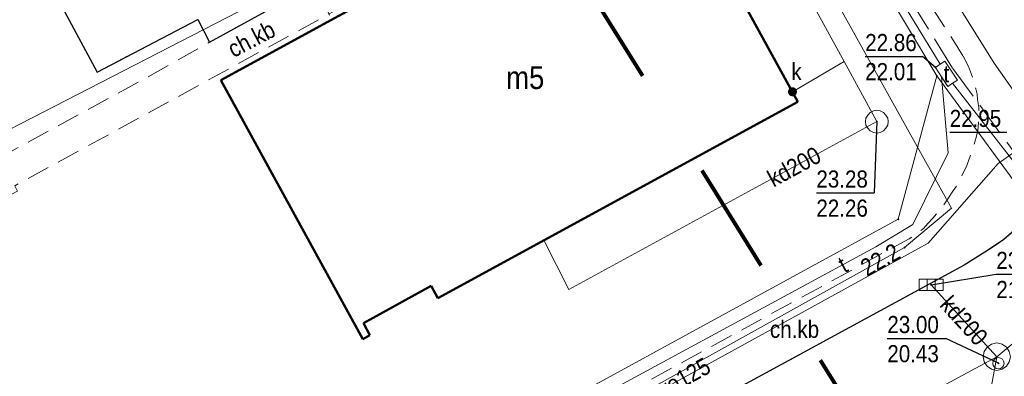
# Model space of a CAD drawing. Header units: metres. Extents: x 5490589 to 5490956, y 5935138 to 5935420.
# Tile 5 of 37: x 5490703 to 5490746, y 5935243 to 5935258. Entities that reach past the tile are written whole.
import ezdxf
from ezdxf.enums import TextEntityAlignment as Align

# ---------------------------------------------------------------- set-up
doc = ezdxf.new("R2010")
doc.units = ezdxf.units.M
doc.header["$MEASUREMENT"] = 0
for name, pattern in [('1.0_0.5', [1.5, 1, -0.5]), ('1.5_0.5', [2, 1.5, -0.5]), ('218-1000', [1.4, 0.7, -0.7]), ('219-500', [0]), ('egug-500', [0])]:
    doc.linetypes.add(name, pattern=pattern)
doc.layers.get('0').update_dxf_attribs({"color": 2, "linetype": 'CONTINUOUS', "lineweight": 5})
for name, color, linetype in [('203-punkt graniczny', 7, 'CONTINUOUS'), ('218-kontur użytku gruntowego', 7, 'CONTINUOUS'), ('219-działka ewidencyjna', 7, 'CONTINUOUS'), ('312-budynek ewidencyjny', 7, 'CONTINUOUS'), ('312-oznaczenie budynku ewidencyjnego-Atr117', 7, 'CONTINUOUS'), ('chodnik', 7, 'CONTINUOUS'), ('chodnik-Atr17', 7, 'CONTINUOUS'), ('jezdnia', 7, 'CONTINUOUS'), ('kanalizacyjne urządzenie techniczne', 7, 'CONTINUOUS'), ('kanalizacyjne urządzenie techniczne-Atr17', 7, 'CONTINUOUS'), ('komora podziemna', 7, 'CONTINUOUS'), ('kratka ściekowa', 7, 'CONTINUOUS'), ('krawężnik', 7, 'CONTINUOUS'), ('przewód elektroenergetyczny podziemny', 7, 'CONTINUOUS'), ('przewód elektroenergetyczny podziemny - ob. projektowany', 7, 'CONTINUOUS'), ('przewód kanalizacyjny', 7, 'CONTINUOUS'), ('przewód kanalizacyjny-Atr1', 7, 'CONTINUOUS'), ('przewód telekomunikacyjny podziemny', 7, 'CONTINUOUS'), ('przewód telekomunikacyjny podziemny-Atr1', 7, 'CONTINUOUS'), ('przewód wodociągowy', 7, 'CONTINUOUS'), ('przewód wodociągowy-Atr1', 7, 'CONTINUOUS'), ('rzędna', 7, 'CONTINUOUS'), ('rzędna-Atr2', 7, 'CONTINUOUS'), ('rzędna-Atr3', 7, 'CONTINUOUS'), ('właz do komory lub kanału', 7, 'CONTINUOUS'), ('właz do komory lub kanału - okrągły', 7, 'CONTINUOUS'), ('właz do komory lub kanału-Atr17', 7, 'CONTINUOUS')]:
    doc.layers.add(name, color=color, linetype=linetype)
doc.layers.add('zakres nowy', color=6, linetype='218-1000', lineweight=80)
doc.styles.get("Standard").update_dxf_attribs({"font": 'Working1250', "width": 0.75})

# ---------------------------------------------------------------- blocks, each defined once
blk = doc.blocks.new('203')
at = {"linetype": 'Continuous', "lineweight": 0}
h = blk.add_hatch(color=0, dxfattribs=at)
edge = h.paths.add_edge_path()
edge.add_arc((0, 0), 0.045, 0, 360)
blk = doc.blocks.new('US22')
at = {"color": 0, "linetype": 'Continuous', "lineweight": 13}
blk.add_circle((0, 0), 0.25, dxfattribs=at)
blk = doc.blocks.new('PW01')
at = {"linetype": 'Continuous', "lineweight": 13}
h = blk.add_hatch(color=0, dxfattribs=at)
edge = h.paths.add_edge_path()
edge.add_arc((0, 0), 0.045, 0, 360)
blk = doc.blocks.new('US05')
at = {"color": 0, "linetype": 'Continuous', "lineweight": 13}
for p, q in [((-0.525, -0.25), (-0.525, 0.25)), ((-0.525, 0.25), (-0.175, 0.25)), ((-0.175, -0.25), (-0.175, 0.25)), ((-0.175, 0.25), (0.175, 0.25)), ((0.175, -0.25), (0.175, 0.25)), ((0.175, 0.25), (0.525, 0.25)), ((0.525, -0.25), (0.525, 0.25)), ((-0.525, -0.25), (-0.175, -0.25)), ((-0.175, -0.25), (0.175, -0.25)), ((0.175, -0.25), (0.525, -0.25))]:
    blk.add_line(p, q, dxfattribs=at)
blk = doc.blocks.new('US25')
at = {"linetype": 'Continuous', "lineweight": 0}
h = blk.add_hatch(color=0, dxfattribs=at)
edge = h.paths.add_edge_path()
edge.add_arc((0, 0), 0.2, 0, 360)

msp = doc.modelspace()

# ---------------------------------------------------------------- linework, layer by layer
at = {"layer": '218-kontur użytku gruntowego', "color": 3, "linetype": 'egug-500', "lineweight": 18, "flags": 128}
for points in [[(5490738.53, 5935264.23), (5490743.54, 5935255.85)], [(5490743.54, 5935255.85), (5490738.53, 5935264.23)], [(5490743.54, 5935255.85), (5490741.85, 5935249.56)], [(5490741.85, 5935249.56), (5490743.54, 5935255.85)], [(5490741.85, 5935249.56), (5490698.1, 5935225.7)], [(5490698.1, 5935225.7), (5490741.85, 5935249.56)]]:
    msp.add_lwpolyline(points, dxfattribs=at)
at = {"layer": '219-działka ewidencyjna', "color": 7, "linetype": '219-500', "lineweight": 18, "flags": 128}
for points in [[(5490738.53, 5935264.23), (5490743.54, 5935255.85)], [(5490741.85, 5935249.56), (5490743.54, 5935255.85)], [(5490743.54, 5935255.85), (5490756.36, 5935238.38)], [(5490698.1, 5935225.7), (5490741.85, 5935249.56)]]:
    msp.add_lwpolyline(points, dxfattribs=at)
at = {"layer": '312-budynek ewidencyjny', "color": 7, "linetype": 'Continuous', "lineweight": 50, "flags": 128}
for points in [[(5490731.83, 5935264.93), (5490737.45, 5935254.71)], [(5490712.14, 5935255.66), (5490727.82, 5935264.22)], [(5490718.37, 5935244.31), (5490712.14, 5935255.66)], [(5490737.45, 5935254.71), (5490721.66, 5935246.11)], [(5490721.37, 5935246.64), (5490718.39, 5935245.01)], [(5490721.66, 5935246.11), (5490721.37, 5935246.64)], [(5490718.39, 5935245.01), (5490718.68, 5935244.48)], [(5490718.68, 5935244.48), (5490718.37, 5935244.31)]]:
    msp.add_lwpolyline(points, dxfattribs=at)
at = {"layer": 'chodnik', "color": 7, "linetype": '1.0_0.5', "lineweight": 18, "flags": 128}
for points in [[(5490744.7, 5935256.71), (5490744.93, 5935256.26), (5490745.1, 5935255.79), (5490745.19, 5935255.55), (5490745.25, 5935255.28), (5490745.31, 5935255.05), (5490745.33, 5935254.81), (5490745.38, 5935254.46), (5490745.38, 5935254.14), (5490745.37, 5935253.79), (5490745.34, 5935253.45), (5490745.27, 5935253.14), (5490745.06, 5935252.48), (5490744.86, 5935251.92), (5490744.47, 5935251.12), (5490744.22, 5935250.75), (5490744.08, 5935250.54), (5490743.8, 5935250.13), (5490743.58, 5935249.88), (5490743.37, 5935249.61), (5490743.15, 5935249.38), (5490742.95, 5935249.16), (5490742.57, 5935248.86), (5490742.33, 5935248.71), (5490724.82, 5935239.18), (5490705.47, 5935228.63), (5490693.16, 5935221.91), (5490692.71, 5935221.7), (5490692.25, 5935221.48), (5490691.89, 5935221.35), (5490691.18, 5935221.11), (5490690.34, 5935220.87), (5490689.82, 5935220.79), (5490689.33, 5935220.75), (5490688.66, 5935220.74), (5490688.32, 5935220.78), (5490687.81, 5935220.83), (5490687.32, 5935220.94), (5490686.84, 5935221.1), (5490686.36, 5935221.26), (5490685.9, 5935221.46), (5490685.47, 5935221.71), (5490685.04, 5935222), (5490684.65, 5935222.31), (5490684.26, 5935222.64), (5490683.95, 5935222.92), (5490681.58, 5935222.25), (5490682.03, 5935221.84), (5490682.34, 5935221.51), (5490682.69, 5935221.17), (5490683.06, 5935220.82), (5490683.46, 5935220.5), (5490683.86, 5935220.2), (5490684.28, 5935219.91), (5490684.72, 5935219.66), (5490685.15, 5935219.42), (5490685.61, 5935219.22), (5490686.07, 5935219.05), (5490687.06, 5935218.73), (5490687.54, 5935218.63), (5490688.53, 5935218.56), (5490689.05, 5935218.54), (5490690.08, 5935218.63), (5490691.09, 5935218.79), (5490691.54, 5935218.92), (5490692.46, 5935219.23), (5490693.4, 5935219.62), (5490693.9, 5935219.85), (5490712.74, 5935230.16), (5490744.74, 5935247.55), (5490745.65, 5935248.12), (5490746.48, 5935248.68), (5490747.2, 5935249.3), (5490747.84, 5935249.96), (5490747.66, 5935250.63), (5490747.54, 5935251.26), (5490747.45, 5935252.13), (5490747.39, 5935253.13), (5490747.39, 5935254.13), (5490747.49, 5935255.14), (5490747.67, 5935256.1), (5490747.96, 5935257.1), (5490748.16, 5935257.57), (5490748.31, 5935257.9), (5490748.57, 5935258.33), (5490748.88, 5935258.81), (5490746.8, 5935262.16), (5490745.83, 5935261.55), (5490745.22, 5935261.34), (5490745.03, 5935261.29), (5490744.82, 5935261.26), (5490744.63, 5935261.27), (5490744.44, 5935261.31), (5490744.27, 5935261.39), (5490744.09, 5935261.51), (5490743.95, 5935261.65), (5490743.82, 5935261.79), (5490743.71, 5935261.96), (5490737.96, 5935270.94), (5490737.41, 5935270.9), (5490736.94, 5935270.8), (5490736.42, 5935270.63), (5490735.83, 5935270.39), (5490736.63, 5935269.2), (5490744.43, 5935257.14)], [(5490690.95, 5935244.52), (5490696.44, 5935247.5), (5490701.56, 5935250.21), (5490701.7, 5935249.96), (5490703.23, 5935250.8), (5490703.11, 5935251.03), (5490721.06, 5935260.84), (5490721.19, 5935260.6), (5490722.62, 5935261.38), (5490722.5, 5935261.62), (5490736.63, 5935269.2), (5490735.83, 5935270.39), (5490734.89, 5935269.89), (5490722.85, 5935263.47), (5490711.65, 5935257.33), (5490708.69, 5935255.66), (5490695.81, 5935248.66), (5490690.33, 5935245.66)]]:
    msp.add_lwpolyline(points, close=True, dxfattribs=at)
at = {"layer": 'jezdnia', "color": 7, "linetype": '1.5_0.5', "lineweight": 18, "flags": 128}
msp.add_lwpolyline([(5490754, 5935262.06), (5490751.86, 5935265.39), (5490746.51, 5935273.75), (5490742.63, 5935279.84), (5490738.32, 5935286.44), (5490732.44, 5935295.73), (5490722.51, 5935311.34), (5490718.74, 5935317.25), (5490717.66, 5935318.92), (5490716.6, 5935320.62), (5490715.86, 5935321.91), (5490715.17, 5935323.27), (5490713.69, 5935326.49), (5490713.08, 5935327.85), (5490712.37, 5935329.69), (5490711.86, 5935331.13), (5490710.98, 5935334.03), (5490710.54, 5935335.49), (5490710.2, 5935336.88), (5490709.91, 5935337.91), (5490709.63, 5935339.3), (5490709.38, 5935340.82), (5490709.16, 5935342.35), (5490708.93, 5935343.86), (5490708.77, 5935345.32), (5490708.64, 5935346.8), (5490708.53, 5935348.26), (5490708.49, 5935350.27), (5490708.49, 5935352.27), (5490708.52, 5935354.29), (5490708.69, 5935357.31), (5490708.92, 5935359.29), (5490709.22, 5935361.29), (5490709.44, 5935362.78), (5490709.76, 5935364.23), (5490710.63, 5935367.57), (5490711.19, 5935368.99), (5490711.62, 5935369.88), (5490712.04, 5935370.75), (5490712.55, 5935371.63), (5490712.82, 5935372.06), (5490713.19, 5935372.46), (5490713.52, 5935372.84), (5490713.91, 5935373.2), (5490714.28, 5935373.53), (5490714.72, 5935373.8), (5490715.14, 5935373.99), (5490715.59, 5935374.2), (5490716.1, 5935374.35), (5490716.58, 5935374.46), (5490717.06, 5935374.54), (5490717.59, 5935374.6), (5490718.09, 5935374.63), (5490718.59, 5935374.65), (5490719.09, 5935374.64), (5490719.58, 5935374.59), (5490720.06, 5935374.47), (5490720.55, 5935374.34), (5490721.53, 5935374.04), (5490723.41, 5935373.35), (5490702.58, 5935381.08), (5490702.88, 5935380.9), (5490703.47, 5935380.34), (5490704.14, 5935379.62), (5490704.41, 5935379.22), (5490704.74, 5935378.8), (5490705, 5935378.36), (5490705.24, 5935377.93), (5490705.41, 5935377.45), (5490705.56, 5935376.98), (5490705.82, 5935376), (5490705.91, 5935375.52), (5490705.96, 5935375), (5490705.84, 5935373.98), (5490705.68, 5935373.03), (5490704.59, 5935369.2), (5490704.16, 5935367.65), (5490703.32, 5935364.34), (5490702.95, 5935362.4), (5490702.62, 5935360.41), (5490702.37, 5935358.41), (5490702.21, 5935356.95), (5490702.11, 5935355.46), (5490702, 5935353.48), (5490701.86, 5935351.04), (5490701.94, 5935349.48), (5490702, 5935347.48), (5490702.1, 5935345.49), (5490702.32, 5935343.51), (5490702.58, 5935341.53), (5490702.9, 5935339.58), (5490703.23, 5935337.6), (5490704.2, 5935333.72), (5490704.64, 5935332.3), (5490705.46, 5935329.97), (5490706.14, 5935328.08), (5490707.1, 5935325.83), (5490707.95, 5935324), (5490709.1, 5935321.76), (5490710.29, 5935319.58), (5490711.29, 5935317.81), (5490714.53, 5935312.73), (5490717.75, 5935307.69), (5490721, 5935302.68), (5490723.92, 5935298.01), (5490727.38, 5935292.63), (5490730.7, 5935287.45), (5490733.32, 5935283.34), (5490733.85, 5935282.52), (5490734.55, 5935281.41), (5490739.74, 5935273.17), (5490741.9, 5935269.87), (5490746.8, 5935262.16), (5490748.88, 5935258.81), (5490749.4, 5935257.88), (5490749.6, 5935257.24), (5490749.69, 5935256.22), (5490749.7, 5935255.72), (5490749.66, 5935254.72), (5490749.48, 5935253.71), (5490749.24, 5935252.74), (5490748.89, 5935251.77), (5490748.72, 5935251.33), (5490748.47, 5935250.87), (5490747.84, 5935249.96), (5490747.2, 5935249.3), (5490746.48, 5935248.68), (5490745.65, 5935248.12), (5490744.74, 5935247.55), (5490712.74, 5935230.16), (5490703.54, 5935225.12), (5490693.9, 5935219.85), (5490693.4, 5935219.62), (5490692.46, 5935219.23), (5490691.54, 5935218.92), (5490691.09, 5935218.79), (5490690.08, 5935218.63), (5490689.05, 5935218.54), (5490688.53, 5935218.56), (5490687.54, 5935218.63), (5490687.06, 5935218.73), (5490686.07, 5935219.05), (5490685.61, 5935219.22), (5490685.15, 5935219.42), (5490684.72, 5935219.66), (5490684.28, 5935219.91), (5490683.86, 5935220.2), (5490683.46, 5935220.5), (5490683.06, 5935220.82), (5490682.69, 5935221.17), (5490682.34, 5935221.51), (5490682.03, 5935221.84), (5490681.58, 5935222.25), (5490692, 5935203.21), (5490691.95, 5935203.64), (5490691.81, 5935204.11), (5490691.67, 5935204.57), (5490691.58, 5935205.09), (5490691.5, 5935205.57), (5490691.45, 5935206.08), (5490691.44, 5935206.59), (5490691.46, 5935207.1), (5490691.51, 5935207.6), (5490691.57, 5935208.09), (5490691.67, 5935208.6), (5490691.79, 5935209.07), (5490691.97, 5935209.54), (5490692.16, 5935210.01), (5490692.38, 5935210.47), (5490692.6, 5935210.92), (5490692.87, 5935211.35), (5490693.16, 5935211.75), (5490693.44, 5935212.14), (5490693.82, 5935212.5), (5490694.17, 5935212.86), (5490694.55, 5935213.19), (5490694.94, 5935213.49), (5490695.79, 5935214.04), (5490696.66, 5935214.53), (5490697.52, 5935215.02), (5490700.98, 5935216.88), (5490713.43, 5935223.69), (5490747.61, 5935242.42), (5490749.35, 5935243.37), (5490751.08, 5935244.31), (5490752.54, 5935244.93), (5490753.48, 5935245.27), (5490754.44, 5935245.5), (5490755.47, 5935245.62), (5490756.49, 5935245.57), (5490757.44, 5935245.48), (5490757.94, 5935245.33), (5490758.44, 5935245.18), (5490758.97, 5935244.88), (5490759.4, 5935244.58), (5490760.1, 5935243.77), (5490762.52, 5935240.67), (5490764.56, 5935238.37), (5490768.95, 5935233.26), (5490770.95, 5935231.1), (5490772.99, 5935228.9), (5490777.19, 5935224.62), (5490781.53, 5935220.39), (5490785.9, 5935216.42), (5490790.42, 5935212.45), (5490793, 5935210.21), (5490794.96, 5935208.49), (5490798.17, 5935206.07), (5490801.3, 5935203.57), (5490802.88, 5935202.4), (5490805.26, 5935200.59), (5490810.19, 5935197.14), (5490813.47, 5935194.9), (5490818.52, 5935191.68), (5490820, 5935190.79), (5490832.04, 5935183.46), (5490835.43, 5935181.38), (5490842.37, 5935177.14), (5490842.16, 5935176.8), (5490843.47, 5935176), (5490843.72, 5935176.35), (5490850.85, 5935171.98), (5490854.26, 5935169.93), (5490861.26, 5935165.65), (5490866.4, 5935162.52), (5490869.81, 5935160.5), (5490872.81, 5935165.67), (5490863.37, 5935171.42), (5490857.41, 5935175.05), (5490855.71, 5935176.07), (5490854.88, 5935176.62), (5490854.18, 5935177.24), (5490853.76, 5935177.67), (5490853.43, 5935178.05), (5490853.12, 5935178.46), (5490852.87, 5935178.88), (5490852.62, 5935179.32), (5490852.42, 5935179.78), (5490852.23, 5935180.26), (5490852.07, 5935180.73), (5490851.98, 5935181.24), (5490851.9, 5935181.72), (5490851.84, 5935182.21), (5490851.82, 5935182.71), (5490851.84, 5935183.22), (5490851.86, 5935183.73), (5490851.92, 5935184.22), (5490852.03, 5935184.71), (5490852.2, 5935185.34), (5490853.97, 5935188.73), (5490850.09, 5935193.68), (5490848.57, 5935191.56), (5490847.66, 5935190.36), (5490847.03, 5935189.58), (5490846.4, 5935188.81), (5490845.74, 5935188.06), (5490845.37, 5935187.7), (5490844.97, 5935187.4), (5490844.56, 5935187.12), (5490844.11, 5935186.9), (5490843.65, 5935186.7), (5490843.16, 5935186.55), (5490842.68, 5935186.42), (5490842.2, 5935186.37), (5490841.69, 5935186.29), (5490841.17, 5935186.25), (5490840.68, 5935186.22), (5490840.17, 5935186.24), (5490839.68, 5935186.32), (5490838.71, 5935186.6), (5490837.82, 5935187.05), (5490836.52, 5935187.78), (5490835.18, 5935188.62), (5490834.38, 5935189.08), (5490825.04, 5935194.87), (5490816.97, 5935199.82), (5490814.03, 5935201.78), (5490809.92, 5935204.66), (5490805.89, 5935207.58), (5490800.35, 5935211.9), (5490796.91, 5935214.74), (5490793.82, 5935217.29), (5490790.8, 5935219.95), (5490787.83, 5935222.62), (5490784.89, 5935225.39), (5490782.03, 5935228.18), (5490778.52, 5935231.68), (5490776.46, 5935233.91), (5490773.09, 5935237.6), (5490769.8, 5935241.37), (5490767.26, 5935244.46), (5490764.74, 5935247.57), (5490762.2, 5935250.68)], close=True, dxfattribs=at)
at = {"layer": 'jezdnia', "color": 7, "linetype": '1.5_0.5', "lineweight": 18}
msp.add_lwpolyline([(5490697.26, 5935264.8), (5490703.43, 5935268.14), (5490704.14, 5935268.32), (5490704.98, 5935268.2), (5490705.82, 5935267.73), (5490706.55, 5935266.89), (5490707.52, 5935265.04), (5490707.55, 5935264.68), (5490707.29, 5935264.4), (5490703.32, 5935262.32), (5490706.71, 5935256.01), (5490711.13, 5935258.32), (5490711.65, 5935257.33), (5490722.85, 5935263.47), (5490734.89, 5935269.89), (5490731.92, 5935274.52), (5490730.19, 5935273.58), (5490728.78, 5935272.98), (5490728.07, 5935272.81), (5490727.38, 5935273.04), (5490726.59, 5935273.68), (5490726.12, 5935274.25), (5490726.05, 5935274.62), (5490715.2, 5935291.66)], dxfattribs=at)
at = {"layer": 'komora podziemna', "color": 34, "linetype": 'Continuous', "lineweight": 18, "flags": 128}
for points in [[(5490740.91, 5935254.34), (5490741.06, 5935254.32), (5490741.2, 5935254.24), (5490741.31, 5935254.13), (5490741.39, 5935253.99), (5490741.41, 5935253.84), (5490741.39, 5935253.69), (5490741.31, 5935253.55), (5490741.2, 5935253.44), (5490741.06, 5935253.36), (5490740.91, 5935253.34), (5490740.76, 5935253.36), (5490740.62, 5935253.44), (5490740.51, 5935253.55), (5490740.43, 5935253.69), (5490740.41, 5935253.84), (5490740.43, 5935253.99), (5490740.51, 5935254.13), (5490740.62, 5935254.24), (5490740.76, 5935254.32)], [(5490746.17, 5935244.14), (5490746.4, 5935244.09), (5490746.59, 5935243.96), (5490746.72, 5935243.77), (5490746.77, 5935243.54), (5490746.72, 5935243.31), (5490746.59, 5935243.12), (5490746.4, 5935242.99), (5490746.17, 5935242.94), (5490745.94, 5935242.99), (5490745.75, 5935243.12), (5490745.62, 5935243.31), (5490745.57, 5935243.54), (5490745.62, 5935243.77), (5490745.75, 5935243.96), (5490745.94, 5935244.09)]]:
    msp.add_lwpolyline(points, close=True, dxfattribs=at)
at = {"layer": 'krawężnik', "color": 7, "linetype": 'Continuous', "lineweight": 25, "flags": 128}
for points in [[(5490690.59, 5935255.45), (5490699.17, 5935260.15), (5490697.08, 5935264.13), (5490697.03, 5935264.51), (5490697.26, 5935264.8), (5490703.43, 5935268.14), (5490704.14, 5935268.32), (5490704.98, 5935268.2), (5490705.82, 5935267.73), (5490706.55, 5935266.89), (5490707.52, 5935265.04), (5490707.55, 5935264.68), (5490707.29, 5935264.4), (5490703.32, 5935262.32), (5490706.71, 5935256.01), (5490711.13, 5935258.32), (5490711.65, 5935257.33), (5490722.85, 5935263.47), (5490734.89, 5935269.89), (5490735.83, 5935270.39)], [(5490747.2, 5935249.3), (5490746.48, 5935248.68), (5490745.65, 5935248.12), (5490744.74, 5935247.55), (5490712.74, 5935230.16), (5490703.54, 5935225.12), (5490693.9, 5935219.85), (5490693.4, 5935219.62), (5490692.46, 5935219.23), (5490691.54, 5935218.92), (5490691.09, 5935218.79), (5490690.08, 5935218.63), (5490689.05, 5935218.54), (5490688.53, 5935218.56), (5490687.54, 5935218.63), (5490687.06, 5935218.73), (5490686.07, 5935219.05), (5490685.61, 5935219.22)]]:
    msp.add_lwpolyline(points, dxfattribs=at)
at = {"layer": 'przewód elektroenergetyczny podziemny', "color": 1, "linetype": 'Continuous', "lineweight": 18}
msp.add_lwpolyline([(5490717.52, 5935234.66), (5490742.13, 5935248.32), (5490744.19, 5935250.05), (5490735.81, 5935265.09), (5490735.32, 5935265.97), (5490734.1, 5935268.16), (5490730.24, 5935273.99), (5490729.67, 5935274.09), (5490728.24, 5935273.48), (5490727.88, 5935274.26), (5490727.18, 5935274.22), (5490719.57, 5935269.79), (5490719.7, 5935269.56), (5490722.66, 5935264.35), (5490722.54, 5935263.86), (5490721.66, 5935263.36), (5490718.91, 5935261.88), (5490716.14, 5935260.12), (5490716.91, 5935258.51)], dxfattribs=at)
at = {"layer": 'przewód elektroenergetyczny podziemny - ob. projektowany', "color": 1, "linetype": '1.5_0.5', "lineweight": 18}
msp.add_lwpolyline([(5490766.67, 5935216.77), (5490771.67, 5935223.11), (5490756.94, 5935238.82), (5490744.23, 5935256.19), (5490732.26, 5935275.4), (5490720.8, 5935293.74), (5490708.28, 5935313.6), (5490704.46, 5935320.62), (5490702.72, 5935324.6), (5490699.02, 5935335.71), (5490697.65, 5935343.72), (5490697.26, 5935351.69), (5490697.51, 5935356.77), (5490699.19, 5935368.57), (5490700.26, 5935373.61), (5490700.21, 5935379.44), (5490686.05, 5935384.57), (5490676.876, 5935387.907)], dxfattribs=at)
at = {"layer": 'przewód kanalizacyjny', "color": 34, "linetype": 'Continuous', "lineweight": 18, "flags": 128}
for points in [[(5490730.68, 5935272.5), (5490739.47, 5935256.47)], [(5490739.47, 5935256.47), (5490740.91, 5935253.84), (5490727.4, 5935246.49), (5490726.31, 5935248.64)], [(5490737.21, 5935255.15), (5490739.47, 5935256.47)], [(5490758.4, 5935253.7), (5490746.17, 5935243.54), (5490715.1, 5935226.77), (5490706.79, 5935222.19)], [(5490746.17, 5935243.54), (5490743.29, 5935246.69)], [(5490746.17, 5935243.54), (5490745.85, 5935241.8)]]:
    msp.add_lwpolyline(points, dxfattribs=at)
at = {"layer": 'przewód telekomunikacyjny podziemny', "color": 30, "linetype": 'Continuous', "lineweight": 18, "flags": 128}
for points in [[(5490713.76, 5935303.88), (5490724.43, 5935286.97), (5490735.47, 5935269.81), (5490743.68, 5935256.36)], [(5490743.75, 5935255.8), (5490744.04, 5935252.48), (5490742.49, 5935249.34), (5490740.86, 5935248.36), (5490722.54, 5935238.44), (5490707.9, 5935230.38), (5490696.16, 5935224.23), (5490690.6, 5935222.82), (5490685.98, 5935222.66)], [(5490744.23, 5935255.52), (5490756.86, 5935239.34)]]:
    msp.add_lwpolyline(points, dxfattribs=at)
at = {"layer": 'przewód wodociągowy', "color": 5, "linetype": 'Continuous', "lineweight": 18, "flags": 128}
for points in [[(5490725.17, 5935289.78), (5490736.16, 5935272.04), (5490736.76, 5935271), (5490739.56, 5935266.8), (5490746.06, 5935256.41), (5490748, 5935253.64), (5490748.2, 5935253.36), (5490748.47, 5935253.01), (5490754.56, 5935243.2), (5490770.75, 5935225.16), (5490774.24, 5935221.7), (5490779.38, 5935216.7), (5490785.73, 5935211.63), (5490798.13, 5935201.73)], [(5490700.01, 5935249.04), (5490698.79, 5935251.42), (5490699.81, 5935251.94), (5490712.9, 5935258.65), (5490734.32, 5935270.93)], [(5490748.2, 5935253.36), (5490747.97, 5935253.24), (5490746.23, 5935252), (5490743.16, 5935248.51), (5490723.6, 5935237.76), (5490698.86, 5935224.13), (5490684.53, 5935227.47)]]:
    msp.add_lwpolyline(points, dxfattribs=at)
at = {"layer": 'rzędna-Atr2', "color": 7}
for p, q in [((5490740.4, 5935256.7), (5490742.905, 5935256.7)), ((5490743.48, 5935256.22), (5490742.905, 5935256.7)), ((5490740.91, 5935253.84), (5490740.795, 5935250.718)), ((5490744.106, 5935253.375), (5490746.611, 5935253.375)), ((5490738.258, 5935250.718), (5490740.795, 5935250.718)), ((5490741.37, 5935244.34), (5490743.934, 5935244.34)), ((5490746.24, 5935243.25), (5490743.934, 5935244.34))]:
    msp.add_line(p, q, dxfattribs=at)
at = {"layer": 'rzędna-Atr2', "color": 7, "flags": 128}
msp.add_lwpolyline([(5490743.29, 5935246.69), (5490746.15, 5935247.15), (5490748.682, 5935247.15)], dxfattribs=at)
at = {"layer": 'właz do komory lub kanału', "color": 7, "linetype": 'Continuous', "lineweight": 18, "flags": 128}
msp.add_lwpolyline([(5490743.89, 5935256.49), (5490744.44, 5935255.66), (5490744.23, 5935255.52), (5490744.02, 5935255.38), (5490743.75, 5935255.8), (5490743.48, 5935256.22), (5490743.68, 5935256.36)], close=True, dxfattribs=at)
at = {"layer": 'zakres nowy', "ltscale": 7}
msp.add_lwpolyline([(5490696.87, 5935411.82), (5490683.11, 5935366.31), (5490696.87, 5935309.87), (5490746.26, 5935230.85), (5490858.09, 5935150.06), (5490948.04, 5935320.45)], close=True, dxfattribs=at)

# ---------------------------------------------------------------- block references
at = {"layer": '203-punkt graniczny', "color": 7, "linetype": 'Continuous', "lineweight": 18}
for p in [(5490743.54, 5935255.85), (5490741.85, 5935249.56)]:
    msp.add_blockref('203', p, dxfattribs=at)
at = {"layer": 'kanalizacyjne urządzenie techniczne', "color": 34, "linetype": 'Continuous', "lineweight": 18}
msp.add_blockref('US25', (5490737.21, 5935255.15), dxfattribs=at)
at = {"layer": 'kratka ściekowa', "color": 34, "linetype": 'Continuous', "lineweight": 18}
msp.add_blockref('US05', (5490743.29, 5935246.69), dxfattribs=at)
at = {"layer": 'rzędna', "color": 7, "linetype": 'Continuous', "lineweight": 18}
msp.add_blockref('PW01', (5490743.48, 5935256.22), dxfattribs=at)
at = {"layer": 'rzędna', "color": 34, "linetype": 'Continuous', "lineweight": 18}
for p in [(5490740.91, 5935253.84), (5490743.29, 5935246.69), (5490746.24, 5935243.25)]:
    msp.add_blockref('PW01', p, dxfattribs=at)
at = {"layer": 'rzędna', "color": 1, "linetype": 'Continuous', "lineweight": 18}
msp.add_blockref('PW01', (5490742.13, 5935248.32), dxfattribs=at)
at = {"layer": 'właz do komory lub kanału - okrągły', "color": 7, "linetype": 'Continuous', "lineweight": 18}
msp.add_blockref('US22', (5490746.24, 5935243.25), dxfattribs=at)

# ---------------------------------------------------------------- texts
at = {"layer": '312-oznaczenie budynku ewidencyjnego-Atr117', "color": 7, "width": 0.9}
msp.add_text('m5', height=1, dxfattribs=at).set_placement((5490725.49, 5935255.77), align=Align.MIDDLE_CENTER)
at = {"layer": 'chodnik-Atr17', "color": 7, "width": 0.9}
msp.add_text('ch.kb', height=0.75, rotation=27.7, dxfattribs=at).set_placement((5490713.48, 5935257.46), align=Align.MIDDLE_CENTER)
msp.add_text('ch.kb', height=0.75, dxfattribs=at).set_placement((5490737.3, 5935244.74), align=Align.MIDDLE_CENTER)
at = {"layer": 'kanalizacyjne urządzenie techniczne-Atr17', "color": 34, "width": 0.9}
msp.add_text('k', height=0.75, dxfattribs=at).set_placement((5490737.16, 5935256.41), align=Align.TOP_LEFT)
at = {"layer": 'przewód kanalizacyjny-Atr1', "color": 34, "width": 0.9}
for rotation, p in [(28.5, (5490737.281, 5935251.866)), (312.4, (5490744.73, 5935245.12))]:
    msp.add_text('kd200', height=0.75, rotation=rotation, dxfattribs=at).set_placement(p, align=Align.MIDDLE_CENTER)
at = {"layer": 'przewód telekomunikacyjny podziemny-Atr1', "color": 30, "width": 0.9}
msp.add_text('t', height=0.75, rotation=28.8, dxfattribs=at).set_placement((5490739.415, 5935247.578), align=Align.MIDDLE_CENTER)
at = {"layer": 'przewód wodociągowy-Atr1', "color": 5, "width": 0.9}
msp.add_text('wo125', height=0.75, rotation=28.9, dxfattribs=at).set_placement((5490732.351, 5935242.57), align=Align.MIDDLE_CENTER)
at = {"layer": 'rzędna-Atr2', "color": 7, "width": 0.9}
msp.add_text('22.86', height=0.75, dxfattribs=at).set_placement((5490740.4, 5935256.708), align=Align.BOTTOM_LEFT)
at = {"layer": 'rzędna-Atr2', "color": 5, "width": 0.9}
msp.add_text('22.95', height=0.75, dxfattribs=at).set_placement((5490744.106, 5935253.382), align=Align.BOTTOM_LEFT)
at = {"layer": 'rzędna-Atr2', "color": 34, "width": 0.9}
for s, p in [('23.28', (5490738.258, 5935250.726)), ('23.02', (5490746.15, 5935247.158)), ('23.00', (5490741.37, 5935244.348))]:
    msp.add_text(s, height=0.75, dxfattribs=at).set_placement(p, align=Align.BOTTOM_LEFT)
at = {"layer": 'rzędna-Atr2', "color": 1, "width": 0.9}
msp.add_text('22.2', height=0.75, rotation=29, dxfattribs=at).set_placement((5490740.29, 5935247.37), align=Align.MIDDLE_LEFT)
at = {"layer": 'rzędna-Atr3', "color": 7, "width": 0.9}
msp.add_text('22.01', height=0.75, dxfattribs=at).set_placement((5490740.4, 5935255.433), align=Align.BOTTOM_LEFT)
at = {"layer": 'rzędna-Atr3', "color": 34, "width": 0.9}
for s, p in [('22.26', (5490738.258, 5935249.45)), ('21.32', (5490746.15, 5935245.883)), ('20.43', (5490741.37, 5935243.072))]:
    msp.add_text(s, height=0.75, dxfattribs=at).set_placement(p, align=Align.BOTTOM_LEFT)
at = {"layer": 'właz do komory lub kanału-Atr17', "color": 7, "width": 0.9}
msp.add_text('t', height=0.75, dxfattribs=at).set_placement((5490743.96, 5935255.94), align=Align.MIDDLE_CENTER)

doc.saveas('drawing.dxf')
